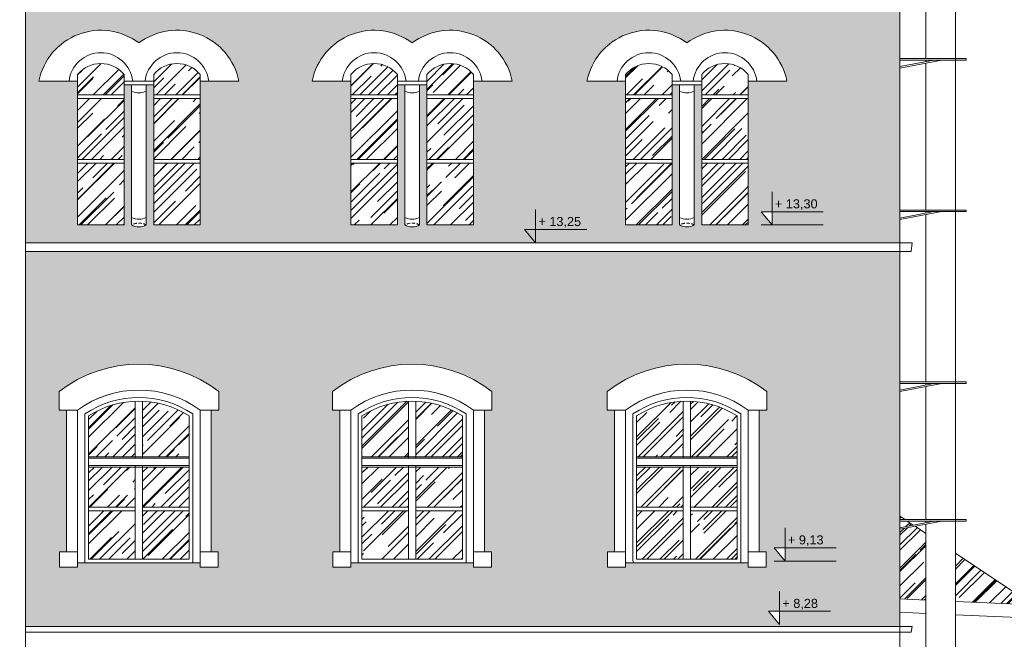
# Model space of a CAD drawing. Header units: millimetres. Extents: x -5254 to 173417, y -28809 to -6400.
# Tile 198 of 256: x 130595 to 131928, y -11824 to -10985. Entities that reach past the tile are written whole.
import ezdxf

# ---------------------------------------------------------------- set-up
doc = ezdxf.new("R2010")
doc.units = ezdxf.units.MM
doc.linetypes.add('HIDDEN', pattern=[9.525, 6.35, -3.175])
for name, color, linetype, lineweight in [('mre_cegła', 7, 'Continuous', 5), ('mre_cienka', 7, 'Continuous', 15), ('mre_cienkie', 7, 'Continuous', 9), ('mre_drewno', 7, 'Continuous', 9), ('mre_koty', 7, 'Continuous', 13), ('mre_szyby', 7, 'Continuous', 13), ('mre_ściany', 7, 'Continuous', 20)]:
    doc.layers.add(name, color=color, linetype=linetype, lineweight=lineweight)
doc.styles.add('TABELKA', font='arial.ttf')
pattern_1 = [(45, (103332.984, -13352.699), (21.552615, 57.47364), [381, -50.8, 127, -25.4]), (45, (103347.89, -13319.83), (-41.847994, 5.92697), [76.2, -8.382, 152.4, -19.05]), (45, (103326.698, -13328.452), (81.36112, 105.428207), [203.2, -35.56, 101.6, -25.4])]

# ---------------------------------------------------------------- blocks, each defined once
blk = doc.blocks.new('KOTA')
at = {"color": 0}
for p, q in [((0, 0), (0, 50)), ((-16.6, 20), (76.8, 20)), ((-16.6, 20), (0, 0))]:
    blk.add_line(p, q, dxfattribs=at)
at = {"color": 0, "style": 'TABELKA', "flags": 4}
blk.add_attdef('POZIOM', (1.4, 25), '', height=13.7, rotation=360, dxfattribs=at)

msp = doc.modelspace()

# ---------------------------------------------------------------- hatches: boundary and pattern name
at = {"layer": 'mre_cegła'}
h = msp.add_hatch(dxfattribs=at)
h.set_pattern_fill('AR-BRSTD', color=256, scale=0.11)
h.set_pattern_definition([(0, (103332.984, -13352.699), (0, 7.451598), []), (90, (103332.984, -13352.699), (-11.176, 7.451598), [7.451598, -7.451598])])
h.paths.add_polyline_path([(130041.35, -11298.63), (128879.35, -11298.63), (128879.35, -11806.13), (129286.16, -11806.13), (129271.25, -11788.13), (129286.16, -11788.13), (129286.16, -11806.13), (130041.35, -11806.13)])
h.paths.add_polyline_path([(129647.94, -11488.27), (129647.94, -11513.24), (129637.94, -11513.24), (129637.94, -11705.13), (129647.44, -11705.13), (129647.44, -11726.13), (129622.94, -11726.13), (129622.94, -11720.13), (129612.85, -11720.13), (129607.85, -11720.13), (129471.85, -11720.13), (129466.94, -11720.13), (129456.94, -11720.13), (129456.94, -11726.13), (129432.44, -11726.13), (129432.44, -11705.13), (129441.94, -11705.13), (129441.94, -11513.24), (129431.94, -11513.24), (129431.94, -11488.27, -0.3438826)], flags=16)
h.paths.add_polyline_path([(129622.85, -11513.17), (129622.85, -11513.24, 0.3266594), (129456.85, -11513.24), (129456.85, -11513.31, -0.3266596)], flags=0)
h.paths.add_polyline_path([(129607.85, -11521.13), (129607.85, -11715.13), (129471.85, -11715.13), (129471.85, -11521.13, -0.2941176)], flags=0)
h.paths.add_polyline_path([(129275.94, -11488.27), (129275.94, -11513.24), (129265.94, -11513.24), (129265.94, -11705.13), (129275.44, -11705.13), (129275.44, -11726.13), (129250.94, -11726.13), (129250.94, -11720.13), (129240.85, -11720.13), (129235.85, -11720.13), (129099.85, -11720.13), (129094.94, -11720.13), (129084.94, -11720.13), (129084.94, -11726.13), (129060.44, -11726.13), (129060.44, -11705.13), (129069.94, -11705.13), (129069.94, -11513.24), (129059.94, -11513.24), (129059.94, -11488.27, -0.3438826)], flags=16)
h.paths.add_polyline_path([(129534.85, -11576.41), (129544.85, -11576.41), (129544.85, -11578.41), (129534.85, -11578.41)], flags=0)
h.paths.add_polyline_path([(129250.85, -11513.24, 0.3266594), (129084.85, -11513.24), (129084.85, -11513.31, -0.3266596), (129250.85, -11513.17)], flags=0)
h.paths.add_polyline_path([(129235.85, -11521.13), (129235.85, -11715.13), (129099.85, -11715.13), (129099.85, -11521.13, -0.2941176)], flags=0)
h.paths.add_polyline_path([(129544.85, -11588.41), (129544.85, -11590.41), (129534.85, -11590.41), (129534.85, -11588.41)], flags=0)
h.paths.add_polyline_path([(129172.85, -11576.41), (129172.85, -11578.41), (129162.85, -11578.41), (129162.85, -11576.41)], flags=0)
h.paths.add_polyline_path([(129172.85, -11588.41), (129172.85, -11590.41), (129162.85, -11590.41), (129162.85, -11588.41)], flags=0)
h.paths.add_polyline_path([(129293.72, -11720.13), (129278.81, -11702.13), (129293.72, -11702.13)], flags=16)
h.paths.add_polyline_path([(129801.94, -11488.27, -0.3438826), (130017.94, -11488.27), (130017.94, -11513.24), (130007.94, -11513.24), (130007.94, -11705.13), (130017.44, -11705.13), (130017.44, -11726.13), (129992.94, -11726.13), (129992.94, -11720.13), (129982.85, -11720.13), (129977.85, -11720.13), (129841.85, -11720.13), (129836.94, -11720.13), (129826.94, -11720.13), (129826.94, -11726.13), (129802.44, -11726.13), (129802.44, -11705.13), (129811.94, -11705.13), (129811.94, -11513.24), (129801.94, -11513.24)], flags=16)
h.paths.add_polyline_path([(129992.85, -11513.17), (129992.85, -11513.24, 0.3266594), (129826.85, -11513.24), (129826.85, -11513.31, -0.3266596)], flags=0)
h.paths.add_polyline_path([(129841.85, -11521.13, -0.2941176), (129977.85, -11521.13), (129977.85, -11715.13), (129841.85, -11715.13)], flags=0)
h.paths.add_polyline_path([(129914.85, -11576.41), (129914.85, -11578.41), (129904.85, -11578.41), (129904.85, -11576.41)], flags=0)
h.paths.add_polyline_path([(129914.85, -11588.41), (129914.85, -11590.41), (129904.85, -11590.41), (129904.85, -11588.41)], flags=0)
h.paths.add_polyline_path([(131786.85, -11298.63), (130602.85, -11298.63), (130602.85, -11806.13), (131786.85, -11806.13)])
h.paths.add_polyline_path([(130864.44, -11488.27), (130864.44, -11513.24), (130854.44, -11513.24), (130854.44, -11705.13), (130863.94, -11705.13), (130863.94, -11726.13), (130839.44, -11726.13), (130839.44, -11720.13), (130829.35, -11720.13), (130824.35, -11720.13), (130688.35, -11720.13), (130683.44, -11720.13), (130673.44, -11720.13), (130673.44, -11726.13), (130648.94, -11726.13), (130648.94, -11705.13), (130658.44, -11705.13), (130658.44, -11513.24), (130648.44, -11513.24), (130648.44, -11488.27, -0.3438826)], flags=16)
h.paths.add_polyline_path([(130839.35, -11513.17), (130839.35, -11513.24, 0.3266594), (130673.35, -11513.24), (130673.35, -11513.31, -0.3266596)], flags=0)
h.paths.add_polyline_path([(130824.35, -11521.13), (130824.35, -11715.13), (130688.35, -11715.13), (130688.35, -11521.13, -0.2941176)], flags=0)
h.paths.add_polyline_path([(130751.35, -11576.41), (130761.35, -11576.41), (130761.35, -11578.41), (130751.35, -11578.41)], flags=0)
h.paths.add_polyline_path([(130761.35, -11588.41), (130761.35, -11590.41), (130751.35, -11590.41), (130751.35, -11588.41)], flags=0)
h.paths.add_polyline_path([(131018.44, -11488.27, -0.3438826), (131234.44, -11488.27), (131234.44, -11513.24), (131224.44, -11513.24), (131224.44, -11705.13), (131233.94, -11705.13), (131233.94, -11726.13), (131209.44, -11726.13), (131209.44, -11720.13), (131199.35, -11720.13), (131194.35, -11720.13), (131058.35, -11720.13), (131053.44, -11720.13), (131043.44, -11720.13), (131043.44, -11726.13), (131018.94, -11726.13), (131018.94, -11705.13), (131028.44, -11705.13), (131028.44, -11513.24), (131018.44, -11513.24)], flags=16)
h.paths.add_polyline_path([(131209.35, -11513.17), (131209.35, -11513.24, 0.3266594), (131043.35, -11513.24), (131043.35, -11513.31, -0.3266596)], flags=0)
h.paths.add_polyline_path([(131058.35, -11521.13, -0.2941176), (131194.35, -11521.13), (131194.35, -11715.13), (131058.35, -11715.13)], flags=0)
h.paths.add_polyline_path([(131131.35, -11576.41), (131131.35, -11578.41), (131121.35, -11578.41), (131121.35, -11576.41)], flags=0)
h.paths.add_polyline_path([(131131.35, -11588.41), (131131.35, -11590.41), (131121.35, -11590.41), (131121.35, -11588.41)], flags=0)
h.paths.add_polyline_path([(131390.44, -11488.27, -0.3438826), (131606.44, -11488.27), (131606.44, -11513.24), (131596.44, -11513.24), (131596.44, -11705.13), (131605.94, -11705.13), (131605.94, -11726.13), (131581.44, -11726.13), (131581.44, -11720.13), (131571.35, -11720.13), (131566.35, -11720.13), (131430.35, -11720.13), (131425.44, -11720.13), (131415.44, -11720.13), (131415.44, -11726.13), (131390.94, -11726.13), (131390.94, -11705.13), (131400.44, -11705.13), (131400.44, -11513.24), (131390.44, -11513.24)], flags=16)
h.paths.add_polyline_path([(131581.35, -11513.17), (131581.35, -11513.24, 0.3266594), (131415.35, -11513.24), (131415.35, -11513.31, -0.3266596)], flags=0)
h.paths.add_polyline_path([(131430.35, -11521.13, -0.2941176), (131566.35, -11521.13), (131566.35, -11715.13), (131430.35, -11715.13)], flags=0)
h.paths.add_polyline_path([(131503.35, -11576.41), (131503.35, -11578.41), (131493.35, -11578.41), (131493.35, -11576.41)], flags=0)
h.paths.add_polyline_path([(131503.35, -11588.41), (131503.35, -11590.41), (131493.35, -11590.41), (131493.35, -11588.41)], flags=0)
h.paths.add_polyline_path([(131616.52, -11699.63), (131631.43, -11699.63), (131631.43, -11717.63)], flags=16)
h.paths.add_polyline_path([(131608.96, -11785.63), (131623.87, -11785.63), (131623.87, -11803.63)], flags=16)
h.paths.add_polyline_path([(131786.85, -10817.96), (130602.85, -10817.96), (130602.85, -11286.63), (131786.85, -11286.63)])
h.paths.add_polyline_path([(130891.85, -11067.86), (130839.44, -11067.86), (130839.44, -11262.7), (130776.44, -11262.7), (130776.44, -11072.86), (130766.44, -11072.86), (130766.44, -11262.7, -0.2566287), (130746.44, -11262.7), (130746.44, -11072.86), (130736.44, -11072.86), (130736.44, -11262.7), (130673.44, -11262.7), (130673.44, -11067.86), (130621.02, -11067.86, -0.552546), (130756.44, -11016.3, -0.552546)], flags=16)
h.paths.add_polyline_path([(131126.44, -11016.3, -0.552546), (131261.85, -11067.86), (131209.44, -11067.86), (131209.44, -11262.7), (131146.44, -11262.7), (131146.44, -11072.86), (131136.44, -11072.86), (131136.44, -11262.7, -0.2566287), (131116.44, -11262.7), (131116.44, -11072.86), (131106.44, -11072.86), (131106.44, -11262.7), (131043.44, -11262.7), (131043.44, -11067.86), (130991.02, -11067.86, -0.552546)], flags=16)
h.paths.add_polyline_path([(131498.44, -11016.3, -0.552546), (131633.85, -11067.86), (131581.44, -11067.86), (131581.44, -11262.7), (131518.44, -11262.7), (131518.44, -11072.86), (131508.44, -11072.86), (131508.44, -11262.7, -0.2566287), (131488.44, -11262.7), (131488.44, -11072.86), (131478.44, -11072.86), (131478.44, -11262.7), (131415.44, -11262.7), (131415.44, -11067.86), (131363.02, -11067.86, -0.552546)], flags=16)
h.paths.add_polyline_path([(131598.89, -11244.7), (131613.8, -11244.7), (131613.8, -11262.7)], flags=16)
h.paths.add_polyline_path([(130041.35, -10817.96), (128879.35, -10817.96), (128879.35, -11286.63), (130041.35, -11286.63), (130041.35, -11067.86), (129992.94, -11067.86), (129992.94, -11262.7), (129929.94, -11262.7), (129929.94, -11072.86), (129919.94, -11072.86), (129919.94, -11262.7, -0.2566287), (129899.94, -11262.7), (129899.94, -11072.86), (129889.94, -11072.86), (129889.94, -11262.7), (129826.94, -11262.7), (129826.94, -11067.86), (129774.52, -11067.86, -0.552546), (129909.94, -11016.3, -0.4987512), (130041.35, -11054.02)])
h.paths.add_polyline_path([(129675.35, -11067.86), (129622.94, -11067.86), (129622.94, -11262.7), (129559.94, -11262.7), (129559.94, -11072.86), (129549.94, -11072.86), (129549.94, -11262.7, -0.2566287), (129529.94, -11262.7), (129529.94, -11072.86), (129519.94, -11072.86), (129519.94, -11262.7), (129456.94, -11262.7), (129456.94, -11067.86), (129404.52, -11067.86, -0.552546), (129539.94, -11016.3, -0.552546)], flags=16)
h.paths.add_polyline_path([(129303.35, -11067.86), (129250.94, -11067.86), (129250.94, -11262.7), (129187.94, -11262.7), (129187.94, -11072.86), (129177.94, -11072.86), (129177.94, -11262.7, -0.2566287), (129157.94, -11262.7), (129157.94, -11072.86), (129147.94, -11072.86), (129147.94, -11262.7), (129084.94, -11262.7), (129084.94, -11067.86), (129032.52, -11067.86, -0.552546), (129167.94, -11016.3, -0.552546)], flags=16)
h.paths.add_polyline_path([(129283.3, -11244.7), (129283.3, -11262.7), (129268.39, -11244.7)], flags=16)
h.paths.add_polyline_path([(131293.65, -11270.26), (131358.87, -11270.26), (131358.87, -11248.08), (131293.65, -11248.08)], flags=24)
h.paths.add_polyline_path([(131613.84, -11246.33), (131679.06, -11246.33), (131679.06, -11224.15), (131613.84, -11224.15)], flags=24)
h.paths.add_polyline_path([(128963.15, -11270.26), (129028.37, -11270.26), (129028.37, -11248.08), (128963.15, -11248.08)], flags=24)
h.paths.add_polyline_path([(129283.34, -11246.33), (129348.56, -11246.33), (129348.56, -11224.15), (129283.34, -11224.15)], flags=24)
at = {"layer": 'mre_szyby'}
h = msp.add_hatch(dxfattribs=at)
h.set_pattern_fill('AR-RROOF', color=256, angle=45)
h.set_pattern_definition(pattern_1)
h.paths.add_polyline_path([(129147.94, -11059.06, 0.4761905), (129084.94, -11059.06), (129084.94, -11086.58), (129147.94, -11086.58)])
h.paths.add_polyline_path([(129147.94, -11091.58), (129084.94, -11091.58), (129084.94, -11173.87), (129147.94, -11173.87)])
h.paths.add_polyline_path([(129147.94, -11178.87), (129084.94, -11178.87), (129084.94, -11262.7), (129147.94, -11262.7)])
h.paths.add_polyline_path([(129250.94, -11178.87), (129187.94, -11178.87), (129187.94, -11262.7), (129250.94, -11262.7)])
h.paths.add_polyline_path([(129250.94, -11091.58), (129187.94, -11091.58), (129187.94, -11173.87), (129250.94, -11173.87)])
h.paths.add_polyline_path([(129250.94, -11059.06, 0.4761905), (129187.94, -11059.06), (129187.94, -11086.58), (129250.94, -11086.58)])
h.paths.add_polyline_path([(129519.94, -11059.06, 0.4761905), (129456.94, -11059.06), (129456.94, -11086.58), (129519.94, -11086.58)])
h.paths.add_polyline_path([(129519.94, -11091.58), (129456.94, -11091.58), (129456.94, -11173.87), (129519.94, -11173.87)])
h.paths.add_polyline_path([(129519.94, -11178.87), (129456.94, -11178.87), (129456.94, -11262.7), (129519.94, -11262.7)])
h.paths.add_polyline_path([(129622.94, -11178.87), (129559.94, -11178.87), (129559.94, -11262.7), (129622.94, -11262.7)])
h.paths.add_polyline_path([(129622.94, -11091.58), (129559.94, -11091.58), (129559.94, -11173.87), (129622.94, -11173.87)])
h.paths.add_polyline_path([(129559.94, -11059.06), (129559.94, -11086.58), (129622.94, -11086.58), (129622.94, -11059.06, 0.4761905)])
h.paths.add_polyline_path([(129992.94, -11059.06, 0.4761905), (129929.94, -11059.06), (129929.94, -11086.58), (129992.94, -11086.58)])
h.paths.add_polyline_path([(129889.94, -11059.06, 0.4761905), (129826.94, -11059.06), (129826.94, -11086.58), (129889.94, -11086.58)])
h.paths.add_polyline_path([(129889.94, -11091.58), (129826.94, -11091.58), (129826.94, -11173.87), (129889.94, -11173.87)])
h.paths.add_polyline_path([(129992.94, -11091.58), (129929.94, -11091.58), (129929.94, -11173.87), (129992.94, -11173.87)])
h.paths.add_polyline_path([(129889.94, -11178.87), (129826.94, -11178.87), (129826.94, -11262.7), (129889.94, -11262.7)])
h.paths.add_polyline_path([(129992.94, -11178.87), (129929.94, -11178.87), (129929.94, -11262.7), (129992.94, -11262.7)])
h.paths.add_polyline_path([(129235.85, -11521.13, 0.1338619), (129172.85, -11501.23), (129172.85, -11576.41), (129235.85, -11576.41)])
h.paths.add_polyline_path([(129162.85, -11501.23, 0.1338619), (129099.85, -11521.13), (129099.85, -11576.41), (129162.85, -11576.41)])
h.paths.add_polyline_path([(129162.85, -11590.41), (129099.85, -11590.41), (129099.85, -11644.69), (129162.85, -11644.69)])
h.paths.add_polyline_path([(129162.85, -11663.71), (129162.85, -11649.69), (129099.85, -11649.69), (129099.85, -11715.13), (129162.85, -11715.13)])
h.paths.add_polyline_path([(129235.85, -11649.69), (129172.85, -11649.69), (129172.85, -11663.71), (129172.85, -11715.13), (129235.85, -11715.13)])
h.paths.add_polyline_path([(129235.85, -11590.41), (129172.85, -11590.41), (129172.85, -11644.69), (129235.85, -11644.69)])
h.paths.add_polyline_path([(129607.85, -11521.13, 0.1338619), (129544.85, -11501.23), (129544.85, -11576.41), (129607.85, -11576.41)])
h.paths.add_polyline_path([(129534.85, -11501.23, 0.1338619), (129471.85, -11521.13), (129471.85, -11576.41), (129534.85, -11576.41)])
h.paths.add_polyline_path([(129534.85, -11590.41), (129471.85, -11590.41), (129471.85, -11644.69), (129534.85, -11644.69)])
h.paths.add_polyline_path([(129607.85, -11590.41), (129544.85, -11590.41), (129544.85, -11644.69), (129607.85, -11644.69)])
h.paths.add_polyline_path([(129534.85, -11663.71), (129534.85, -11649.69), (129471.85, -11649.69), (129471.85, -11715.13), (129534.85, -11715.13)])
h.paths.add_polyline_path([(129607.85, -11649.69), (129544.85, -11649.69), (129544.85, -11663.71), (129544.85, -11715.13), (129607.85, -11715.13)])
h.paths.add_polyline_path([(129904.85, -11501.23, 0.1338619), (129841.85, -11521.13), (129841.85, -11576.41), (129904.85, -11576.41)])
h.paths.add_polyline_path([(129977.85, -11521.13, 0.1338619), (129914.85, -11501.23), (129914.85, -11576.41), (129977.85, -11576.41)])
h.paths.add_polyline_path([(129904.85, -11590.41), (129841.85, -11590.41), (129841.85, -11644.69), (129904.85, -11644.69)])
h.paths.add_polyline_path([(129977.85, -11590.41), (129914.85, -11590.41), (129914.85, -11644.69), (129977.85, -11644.69)])
h.paths.add_polyline_path([(129904.85, -11663.71), (129904.85, -11649.69), (129841.85, -11649.69), (129841.85, -11715.13), (129904.85, -11715.13)])
h.paths.add_polyline_path([(129977.85, -11649.69), (129914.85, -11649.69), (129914.85, -11663.71), (129914.85, -11715.13), (129977.85, -11715.13)])
h.paths.add_polyline_path([(129162.85, -11919.23, 0.1338619), (129099.85, -11939.13), (129099.85, -11994.41), (129162.85, -11994.41)])
h.paths.add_polyline_path([(129235.85, -11939.13, 0.1338619), (129172.85, -11919.23), (129172.85, -11994.41), (129235.85, -11994.41)])
h.paths.add_polyline_path([(129162.85, -12008.41), (129099.85, -12008.41), (129099.85, -12062.69), (129162.85, -12062.69)])
h.paths.add_polyline_path([(129235.85, -12008.41), (129172.85, -12008.41), (129172.85, -12062.69), (129235.85, -12062.69)])
h.paths.add_polyline_path([(129162.85, -12081.71), (129162.85, -12067.69), (129099.85, -12067.69), (129099.85, -12133.13), (129162.85, -12133.13)])
h.paths.add_polyline_path([(129235.85, -12067.69), (129172.85, -12067.69), (129172.85, -12081.71), (129172.85, -12133.13), (129235.85, -12133.13)])
h.paths.add_polyline_path([(129534.85, -11919.23, 0.1338619), (129471.85, -11939.13), (129471.85, -11994.41), (129534.85, -11994.41)])
h.paths.add_polyline_path([(129607.85, -11939.13, 0.1338619), (129544.85, -11919.23), (129544.85, -11994.41), (129607.85, -11994.41)])
h.paths.add_polyline_path([(129534.85, -12008.41), (129471.85, -12008.41), (129471.85, -12062.69), (129534.85, -12062.69)])
h.paths.add_polyline_path([(129607.85, -12008.41), (129544.85, -12008.41), (129544.85, -12062.69), (129607.85, -12062.69)])
h.paths.add_polyline_path([(129534.85, -12081.71), (129534.85, -12067.69), (129471.85, -12067.69), (129471.85, -12133.13), (129534.85, -12133.13)])
h.paths.add_polyline_path([(129607.85, -12067.69), (129544.85, -12067.69), (129544.85, -12081.71), (129544.85, -12133.13), (129607.85, -12133.13)])
h.paths.add_polyline_path([(129904.85, -11919.23, 0.1338619), (129841.85, -11939.13), (129841.85, -11994.41), (129904.85, -11994.41)])
h.paths.add_polyline_path([(129977.85, -11939.13, 0.1338619), (129914.85, -11919.23), (129914.85, -11994.41), (129977.85, -11994.41)])
h.paths.add_polyline_path([(129904.85, -12008.41), (129841.85, -12008.41), (129841.85, -12062.69), (129904.85, -12062.69)])
h.paths.add_polyline_path([(129977.85, -12008.41), (129914.85, -12008.41), (129914.85, -12062.69), (129977.85, -12062.69)])
h.paths.add_polyline_path([(129904.85, -12081.71), (129904.85, -12067.69), (129841.85, -12067.69), (129841.85, -12133.13), (129904.85, -12133.13)])
h.paths.add_polyline_path([(129977.85, -12067.69), (129914.85, -12067.69), (129914.85, -12081.71), (129914.85, -12133.13), (129977.85, -12133.13)])
h.paths.add_polyline_path([(129162.85, -12338.26, 0.1539387), (129109.85, -12358.13), (129109.85, -12413.41), (129162.85, -12413.41)])
h.paths.add_polyline_path([(129225.85, -12358.13, 0.1539387), (129172.85, -12338.26), (129172.85, -12413.41), (129225.85, -12413.41)])
h.paths.add_polyline_path([(129162.85, -12427.41), (129109.85, -12427.41), (129109.85, -12481.69), (129162.85, -12481.69)])
h.paths.add_polyline_path([(129225.85, -12427.41), (129172.85, -12427.41), (129172.85, -12481.69), (129225.85, -12481.69)])
h.paths.add_polyline_path([(129162.85, -12500.71), (129162.85, -12486.69), (129109.85, -12486.69), (129109.85, -12552.13), (129162.85, -12552.13)])
h.paths.add_polyline_path([(129225.85, -12486.69), (129172.85, -12486.69), (129172.85, -12500.71), (129172.85, -12552.13), (129225.85, -12552.13)])
h.paths.add_polyline_path([(129534.85, -12338.26, 0.1539387), (129481.85, -12358.13), (129481.85, -12413.41), (129534.85, -12413.41)])
h.paths.add_polyline_path([(129597.85, -12358.13, 0.1539387), (129544.85, -12338.26), (129544.85, -12413.41), (129597.85, -12413.41)])
h.paths.add_polyline_path([(129534.85, -12427.41), (129481.85, -12427.41), (129481.85, -12481.69), (129534.85, -12481.69)])
h.paths.add_polyline_path([(129597.85, -12427.41), (129544.85, -12427.41), (129544.85, -12481.69), (129597.85, -12481.69)])
h.paths.add_polyline_path([(129534.85, -12500.71), (129534.85, -12486.69), (129481.85, -12486.69), (129481.85, -12552.13), (129534.85, -12552.13)])
h.paths.add_polyline_path([(129597.85, -12486.69), (129544.85, -12486.69), (129544.85, -12500.71), (129544.85, -12552.13), (129597.85, -12552.13)])
h.paths.add_polyline_path([(129904.85, -12338.26, 0.1539387), (129851.85, -12358.13), (129851.85, -12413.41), (129904.85, -12413.41)])
h.paths.add_polyline_path([(129967.85, -12358.13, 0.1539387), (129914.85, -12338.26), (129914.85, -12413.41), (129967.85, -12413.41)])
h.paths.add_polyline_path([(129904.85, -12427.41), (129851.85, -12427.41), (129851.85, -12481.69), (129904.85, -12481.69)])
h.paths.add_polyline_path([(129967.85, -12427.41), (129914.85, -12427.41), (129914.85, -12481.69), (129967.85, -12481.69)])
h.paths.add_polyline_path([(129904.85, -12500.71), (129904.85, -12486.69), (129851.85, -12486.69), (129851.85, -12552.13), (129904.85, -12552.13)])
h.paths.add_polyline_path([(129967.85, -12486.69), (129914.85, -12486.69), (129914.85, -12500.71), (129914.85, -12552.13), (129967.85, -12552.13)])
h.paths.add_polyline_path([(130814.35, -12486.69), (130761.35, -12486.69), (130761.35, -12500.71), (130761.35, -12552.13), (130814.35, -12552.13)])
h.paths.add_polyline_path([(130751.35, -12500.71), (130751.35, -12486.69), (130698.35, -12486.69), (130698.35, -12552.13), (130751.35, -12552.13)])
h.paths.add_polyline_path([(130751.35, -12427.41), (130698.35, -12427.41), (130698.35, -12481.69), (130751.35, -12481.69)])
h.paths.add_polyline_path([(130814.35, -12427.41), (130761.35, -12427.41), (130761.35, -12481.69), (130814.35, -12481.69)])
h.paths.add_polyline_path([(130814.35, -12358.13, 0.1539387), (130761.35, -12338.26), (130761.35, -12413.41), (130814.35, -12413.41)])
h.paths.add_polyline_path([(130751.35, -12338.26, 0.1539387), (130698.35, -12358.13), (130698.35, -12413.41), (130751.35, -12413.41)])
h = msp.add_hatch(dxfattribs=at)
h.set_pattern_fill('AR-RROOF', color=256, angle=45)
h.set_pattern_definition(pattern_1)
h.paths.add_polyline_path([(131184.35, -12358.13, 0.1539387), (131131.35, -12338.26), (131131.35, -12413.41), (131184.35, -12413.41)])
h.paths.add_polyline_path([(131121.35, -12338.26, 0.1539387), (131068.35, -12358.13), (131068.35, -12413.41), (131121.35, -12413.41)])
h.paths.add_polyline_path([(131121.35, -12427.41), (131068.35, -12427.41), (131068.35, -12481.69), (131121.35, -12481.69)])
h.paths.add_polyline_path([(131121.35, -12500.71), (131121.35, -12486.69), (131068.35, -12486.69), (131068.35, -12552.13), (131121.35, -12552.13)])
h.paths.add_polyline_path([(131184.35, -12486.69), (131131.35, -12486.69), (131131.35, -12500.71), (131131.35, -12552.13), (131184.35, -12552.13)])
h.paths.add_polyline_path([(131184.35, -12427.41), (131131.35, -12427.41), (131131.35, -12481.69), (131184.35, -12481.69)])
h.paths.add_polyline_path([(131493.35, -12338.26, 0.1539387), (131440.35, -12358.13), (131440.35, -12413.41), (131493.35, -12413.41)])
h.paths.add_polyline_path([(131556.35, -12358.13, 0.1539387), (131503.35, -12338.26), (131503.35, -12413.41), (131556.35, -12413.41)])
h.paths.add_polyline_path([(131493.35, -12427.41), (131440.35, -12427.41), (131440.35, -12481.69), (131493.35, -12481.69)])
h.paths.add_polyline_path([(131556.35, -12427.41), (131503.35, -12427.41), (131503.35, -12481.69), (131556.35, -12481.69)])
h.paths.add_polyline_path([(131493.35, -12500.71), (131493.35, -12486.69), (131440.35, -12486.69), (131440.35, -12552.13), (131493.35, -12552.13)])
h.paths.add_polyline_path([(131556.35, -12486.69), (131503.35, -12486.69), (131503.35, -12500.71), (131503.35, -12552.13), (131556.35, -12552.13)])
h.paths.add_polyline_path([(131493.35, -11919.23, 0.1338619), (131430.35, -11939.13), (131430.35, -11994.41), (131493.35, -11994.41)])
h.paths.add_polyline_path([(131566.35, -11939.13, 0.1338619), (131503.35, -11919.23), (131503.35, -11994.41), (131566.35, -11994.41)])
h.paths.add_polyline_path([(131493.35, -12008.41), (131430.35, -12008.41), (131430.35, -12062.69), (131493.35, -12062.69)])
h.paths.add_polyline_path([(131566.35, -12008.41), (131503.35, -12008.41), (131503.35, -12062.69), (131566.35, -12062.69)])
h.paths.add_polyline_path([(131493.35, -12081.71), (131493.35, -12067.69), (131430.35, -12067.69), (131430.35, -12133.13), (131493.35, -12133.13)])
h.paths.add_polyline_path([(131566.35, -12067.69), (131503.35, -12067.69), (131503.35, -12081.71), (131503.35, -12133.13), (131566.35, -12133.13)])
h.paths.add_polyline_path([(131121.35, -11919.23, 0.1338619), (131058.35, -11939.13), (131058.35, -11994.41), (131121.35, -11994.41)])
h.paths.add_polyline_path([(131194.35, -11939.13, 0.1338619), (131131.35, -11919.23), (131131.35, -11994.41), (131194.35, -11994.41)])
h.paths.add_polyline_path([(131121.35, -12008.41), (131058.35, -12008.41), (131058.35, -12062.69), (131121.35, -12062.69)])
h.paths.add_polyline_path([(131194.35, -12008.41), (131131.35, -12008.41), (131131.35, -12062.69), (131194.35, -12062.69)])
h.paths.add_polyline_path([(131121.35, -12081.71), (131121.35, -12067.69), (131058.35, -12067.69), (131058.35, -12133.13), (131121.35, -12133.13)])
h.paths.add_polyline_path([(131194.35, -12067.69), (131131.35, -12067.69), (131131.35, -12081.71), (131131.35, -12133.13), (131194.35, -12133.13)])
h.paths.add_polyline_path([(130751.35, -12081.71), (130751.35, -12067.69), (130688.35, -12067.69), (130688.35, -12133.13), (130751.35, -12133.13)])
h.paths.add_polyline_path([(130824.35, -12067.69), (130761.35, -12067.69), (130761.35, -12081.71), (130761.35, -12133.13), (130824.35, -12133.13)])
h.paths.add_polyline_path([(130824.35, -12008.41), (130761.35, -12008.41), (130761.35, -12062.69), (130824.35, -12062.69)])
h.paths.add_polyline_path([(130751.35, -12008.41), (130688.35, -12008.41), (130688.35, -12062.69), (130751.35, -12062.69)])
h.paths.add_polyline_path([(130751.35, -11919.23, 0.1338619), (130688.35, -11939.13), (130688.35, -11994.41), (130751.35, -11994.41)])
h.paths.add_polyline_path([(130824.35, -11939.13, 0.1338619), (130761.35, -11919.23), (130761.35, -11994.41), (130824.35, -11994.41)])
h.paths.add_polyline_path([(130751.35, -11501.23, 0.1338619), (130688.35, -11521.13), (130688.35, -11576.41), (130751.35, -11576.41)])
h.paths.add_polyline_path([(130824.35, -11521.13, 0.1338619), (130761.35, -11501.23), (130761.35, -11576.41), (130824.35, -11576.41)])
h.paths.add_polyline_path([(130824.35, -11590.41), (130761.35, -11590.41), (130761.35, -11644.69), (130824.35, -11644.69)])
h.paths.add_polyline_path([(130751.35, -11590.41), (130688.35, -11590.41), (130688.35, -11644.69), (130751.35, -11644.69)])
h.paths.add_polyline_path([(130751.35, -11663.71), (130751.35, -11649.69), (130688.35, -11649.69), (130688.35, -11715.13), (130751.35, -11715.13)])
h.paths.add_polyline_path([(130824.35, -11649.69), (130761.35, -11649.69), (130761.35, -11663.71), (130761.35, -11715.13), (130824.35, -11715.13)])
h.paths.add_polyline_path([(131121.35, -11663.71), (131121.35, -11649.69), (131058.35, -11649.69), (131058.35, -11715.13), (131121.35, -11715.13)])
h.paths.add_polyline_path([(131194.35, -11649.69), (131131.35, -11649.69), (131131.35, -11663.71), (131131.35, -11715.13), (131194.35, -11715.13)])
h.paths.add_polyline_path([(131194.35, -11590.41), (131131.35, -11590.41), (131131.35, -11644.69), (131194.35, -11644.69)])
h.paths.add_polyline_path([(131121.35, -11590.41), (131058.35, -11590.41), (131058.35, -11644.69), (131121.35, -11644.69)])
h.paths.add_polyline_path([(131121.35, -11501.23, 0.1338619), (131058.35, -11521.13), (131058.35, -11576.41), (131121.35, -11576.41)])
h.paths.add_polyline_path([(131194.35, -11521.13, 0.1338619), (131131.35, -11501.23), (131131.35, -11576.41), (131194.35, -11576.41)])
h.paths.add_polyline_path([(131493.35, -11501.23, 0.1338619), (131430.35, -11521.13), (131430.35, -11576.41), (131493.35, -11576.41)])
h.paths.add_polyline_path([(131566.35, -11521.13, 0.1338619), (131503.35, -11501.23), (131503.35, -11576.41), (131566.35, -11576.41)])
h.paths.add_polyline_path([(131493.35, -11590.41), (131430.35, -11590.41), (131430.35, -11644.69), (131493.35, -11644.69)])
h.paths.add_polyline_path([(131566.35, -11590.41), (131503.35, -11590.41), (131503.35, -11644.69), (131566.35, -11644.69)])
h.paths.add_polyline_path([(131493.35, -11663.71), (131493.35, -11649.69), (131430.35, -11649.69), (131430.35, -11715.13), (131493.35, -11715.13)])
h.paths.add_polyline_path([(131566.35, -11649.69), (131503.35, -11649.69), (131503.35, -11663.71), (131503.35, -11715.13), (131566.35, -11715.13)])
h.paths.add_polyline_path([(131581.44, -11178.87), (131518.44, -11178.87), (131518.44, -11262.7), (131581.44, -11262.7)])
h.paths.add_polyline_path([(131478.44, -11178.87), (131415.44, -11178.87), (131415.44, -11262.7), (131478.44, -11262.7)])
h.paths.add_polyline_path([(131478.44, -11091.58), (131415.44, -11091.58), (131415.44, -11173.87), (131478.44, -11173.87)])
h.paths.add_polyline_path([(131581.44, -11091.58), (131518.44, -11091.58), (131518.44, -11173.87), (131581.44, -11173.87)])
h.paths.add_polyline_path([(131581.44, -11059.06, 0.4761905), (131518.44, -11059.06), (131518.44, -11086.58), (131581.44, -11086.58)])
h.paths.add_polyline_path([(131478.44, -11059.06, 0.4761905), (131415.44, -11059.06), (131415.44, -11086.58), (131478.44, -11086.58)])
h.paths.add_polyline_path([(131209.44, -11059.06, 0.4761905), (131146.44, -11059.06), (131146.44, -11086.58), (131209.44, -11086.58)])
h.paths.add_polyline_path([(131106.44, -11059.06, 0.4761905), (131043.44, -11059.06), (131043.44, -11086.58), (131106.44, -11086.58)])
h.paths.add_polyline_path([(131106.44, -11091.58), (131043.44, -11091.58), (131043.44, -11173.87), (131106.44, -11173.87)])
h.paths.add_polyline_path([(131209.44, -11091.58), (131146.44, -11091.58), (131146.44, -11173.87), (131209.44, -11173.87)])
h.paths.add_polyline_path([(131106.44, -11178.87), (131043.44, -11178.87), (131043.44, -11262.7), (131106.44, -11262.7)])
h.paths.add_polyline_path([(131209.44, -11178.87), (131146.44, -11178.87), (131146.44, -11262.7), (131209.44, -11262.7)])
h.paths.add_polyline_path([(130736.44, -11059.06, 0.4761905), (130673.44, -11059.06), (130673.44, -11086.58), (130736.44, -11086.58)])
h.paths.add_polyline_path([(130839.44, -11059.06, 0.4761905), (130776.44, -11059.06), (130776.44, -11086.58), (130839.44, -11086.58)])
h.paths.add_polyline_path([(130736.44, -11091.58), (130673.44, -11091.58), (130673.44, -11173.87), (130736.44, -11173.87)])
h.paths.add_polyline_path([(130839.44, -11091.58), (130776.44, -11091.58), (130776.44, -11173.87), (130839.44, -11173.87)])
h.paths.add_polyline_path([(130736.44, -11178.87), (130673.44, -11178.87), (130673.44, -11262.7), (130736.44, -11262.7)])
h.paths.add_polyline_path([(130839.44, -11178.87), (130776.44, -11178.87), (130776.44, -11262.7), (130839.44, -11262.7)])
h = msp.add_hatch(dxfattribs=at)
h.set_pattern_fill('AR-RROOF', color=256, angle=45)
h.set_pattern_definition(pattern_1)
h.paths.add_polyline_path([(131821.85, -11680.34), (131807.25, -11670.61), (131786.85, -11674.54), (131786.85, -11768.87), (131821.85, -11770.45)])
h.paths.add_polyline_path([(131861.85, -11707), (131861.85, -11772.26), (131966.85, -11777)])
h.paths.add_polyline_path([(131796.79, -11663.63), (131786.85, -11663.63), (131786.85, -11672.5), (131804.88, -11669.03)])
h.paths.add_polyline_path([(131786.85, -11657), (131786.85, -11661.63), (131793.79, -11661.63)])

# ---------------------------------------------------------------- linework, layer by layer
at = {"layer": 'mre_cienka'}
for points in [[(130602.85, -12620.39), (130602.85, -10817.96)], [(131861.85, -12280.13), (131861.85, -10838.02)], [(131821.85, -11037.37), (131821.85, -10874.19)], [(131861.85, -11037.37), (131786.85, -11037.37)], [(131861.85, -11037.37), (131876.52, -11037.37)], [(131876.52, -11039.37), (131876.52, -11037.37)], [(131861.85, -11039.37), (131786.85, -11039.37)], [(131832.87, -11039.37), (131786.85, -11048.23)], [(131843.44, -11039.37), (131786.85, -11050.27)], [(131821.85, -11041.49), (131821.85, -11039.37)], [(131821.85, -11242.45), (131821.85, -11043.53)], [(131861.85, -11039.37), (131876.52, -11039.37)], [(131861.85, -11242.45), (131786.85, -11242.45)], [(131861.85, -11244.45), (131786.85, -11244.45)], [(131843.44, -11244.45), (131786.85, -11255.36)], [(131832.77, -11244.47), (131786.85, -11253.32)], [(131821.85, -11246.58), (131821.85, -11244.45)], [(131821.85, -11475.24), (131821.85, -11248.61)], [(131861.85, -11242.45), (131876.52, -11242.45)], [(131861.85, -11244.45), (131876.52, -11244.45)], [(131876.52, -11244.45), (131876.52, -11242.45)], [(131861.85, -11475.24), (131786.85, -11475.24)], [(131861.85, -11477.24), (131786.85, -11477.24)], [(131843.44, -11477.24), (131786.85, -11488.14)], [(131832.77, -11477.26), (131786.85, -11486.11)], [(131821.85, -11479.36), (131821.85, -11477.24)], [(131861.85, -11475.24), (131876.52, -11475.24)], [(131861.85, -11477.24), (131876.52, -11477.24)], [(131876.52, -11477.24), (131876.52, -11475.24)], [(131821.85, -11661.63), (131821.85, -11481.4)], [(131861.85, -11661.63), (131786.85, -11661.63)], [(131861.85, -11663.63), (131786.85, -11663.63)], [(131843.44, -11663.63), (131786.85, -11674.54)], [(131832.77, -11663.65), (131786.85, -11672.5)], [(131821.85, -11665.76), (131821.85, -11663.63)], [(131861.85, -11661.63), (131876.52, -11661.63)], [(131861.85, -11663.63), (131876.52, -11663.63)], [(131876.52, -11663.63), (131876.52, -11661.63)], [(131821.85, -11861.99), (131821.85, -11667.79)]]:
    msp.add_lwpolyline(points, dxfattribs=at)
at = {"layer": 'mre_cienkie'}
for p, q in [((131682.91, -11262.7), (131598.89, -11262.7)), ((131700.54, -11717.63), (131616.52, -11717.63)), ((131821.85, -11770.45), (131786.85, -11768.87)), ((132361.35, -11794.83), (131861.85, -11772.26))]:
    msp.add_line(p, q, dxfattribs=at)
for points in [[(130673.44, -11067.86), (130621.02, -11067.86)], [(130736.44, -11067.86), (130776.44, -11067.86)], [(130736.44, -11072.86), (130776.44, -11072.86)], [(130746.44, -11262.7), (130746.44, -11072.86)], [(130766.44, -11262.7), (130766.44, -11072.86)], [(130839.44, -11067.86), (130891.85, -11067.86)], [(131043.44, -11067.86), (130991.02, -11067.86)], [(131106.44, -11067.86), (131146.44, -11067.86)], [(131106.44, -11072.86), (131146.44, -11072.86)], [(131116.44, -11262.7), (131116.44, -11072.86)], [(131136.44, -11262.7), (131136.44, -11072.86)], [(131209.44, -11067.86), (131261.85, -11067.86)], [(131415.44, -11067.86), (131363.02, -11067.86)], [(131478.44, -11067.86), (131518.44, -11067.86)], [(131478.44, -11072.86), (131518.44, -11072.86)], [(131488.44, -11262.7), (131488.44, -11072.86)], [(131508.44, -11262.7), (131508.44, -11072.86)], [(131581.44, -11067.86), (131633.85, -11067.86)], [(131786.85, -11286.63), (130602.85, -11286.63)], [(131786.85, -11286.63), (131803.49, -11286.63)], [(131801.85, -11298.63), (131803.49, -11286.63)], [(131786.85, -11298.63), (130602.85, -11298.63)], [(131786.85, -11298.63), (131801.85, -11298.63)], [(130648.44, -11513.24), (130648.44, -11488.27)], [(130864.44, -11513.24), (130864.44, -11488.27)], [(131018.44, -11513.24), (131018.44, -11488.27)], [(131234.44, -11513.24), (131234.44, -11488.27)], [(131390.44, -11513.24), (131390.44, -11488.27)], [(131606.44, -11513.24), (131606.44, -11488.27)], [(130673.44, -11513.24), (130648.44, -11513.24)], [(130658.44, -11705.13), (130658.44, -11513.24)], [(130673.35, -11715.13), (130673.35, -11513.24)], [(130839.35, -11715.13), (130839.35, -11513.24)], [(130839.44, -11513.24), (130864.44, -11513.24)], [(130854.44, -11705.13), (130854.44, -11513.24)], [(131043.44, -11513.24), (131018.44, -11513.24)], [(131028.44, -11705.13), (131028.44, -11513.24)], [(131043.35, -11715.13), (131043.35, -11513.24)], [(131209.35, -11715.13), (131209.35, -11513.24)], [(131209.44, -11513.24), (131234.44, -11513.24)], [(131224.44, -11705.13), (131224.44, -11513.24)], [(131415.44, -11513.24), (131390.44, -11513.24)], [(131400.44, -11705.13), (131400.44, -11513.24)], [(131415.35, -11715.13), (131415.35, -11513.24)], [(131581.35, -11715.13), (131581.35, -11513.24)], [(131581.44, -11513.24), (131606.44, -11513.24)], [(131596.44, -11705.13), (131596.44, -11513.24)], [(131786.85, -11657), (131793.79, -11661.63)], [(131796.79, -11663.63), (131804.88, -11669.03)], [(131807.25, -11670.61), (131821.85, -11680.34)], [(130673.44, -11715.63), (130673.44, -11726.13), (130648.94, -11726.13), (130648.94, -11705.13)], [(130648.94, -11705.13), (130673.44, -11705.13)], [(130683.44, -11720.13), (130673.35, -11720.13), (130673.35, -11715.13)], [(130829.35, -11720.13), (130839.35, -11720.13), (130839.35, -11715.13)], [(130839.44, -11715.63), (130839.44, -11726.13), (130863.94, -11726.13), (130863.94, -11705.13)], [(130863.94, -11705.13), (130839.44, -11705.13)], [(131043.44, -11715.63), (131043.44, -11726.13), (131018.94, -11726.13), (131018.94, -11705.13)], [(131018.94, -11705.13), (131043.44, -11705.13)], [(131053.44, -11720.13), (131043.35, -11720.13), (131043.35, -11715.13)], [(131199.35, -11720.13), (131209.35, -11720.13), (131209.35, -11715.13)], [(131209.44, -11715.63), (131209.44, -11726.13), (131233.94, -11726.13), (131233.94, -11705.13)], [(131233.94, -11705.13), (131209.44, -11705.13)], [(131415.44, -11715.63), (131415.44, -11726.13), (131390.94, -11726.13), (131390.94, -11705.13)], [(131390.94, -11705.13), (131415.44, -11705.13)], [(131425.44, -11720.13), (131415.35, -11720.13), (131415.35, -11715.13)], [(131571.35, -11720.13), (131581.35, -11720.13), (131581.35, -11715.13)], [(131581.44, -11715.63), (131581.44, -11726.13), (131605.94, -11726.13), (131605.94, -11705.13)], [(131605.94, -11705.13), (131581.44, -11705.13)], [(131861.85, -11707), (131966.85, -11777)], [(131786.85, -11806.13), (130602.85, -11806.13)], [(131786.85, -11806.13), (131803.49, -11806.13)], [(131801.85, -11814.13), (131803.49, -11806.13)], [(130602.85, -11814.13), (131786.85, -11814.13)], [(131786.85, -11814.13), (131801.85, -11814.13)]]:
    msp.add_lwpolyline(points, dxfattribs=at)
for centre, radius, start, end in [((130704.94, -11084.64), 85.57, 53.00027, 168.69094), ((130807.94, -11084.64), 85.57, 11.30906, 126.99973), ((131074.94, -11084.64), 85.57, 53.00027, 168.69094), ((131177.94, -11084.64), 85.57, 11.30906, 126.99973), ((131446.94, -11084.64), 85.57, 53.00027, 168.69094), ((131549.94, -11084.64), 85.57, 11.30906, 126.99973), ((130704.94, -11072.96), 43.45, 6.74989, 173.25011), ((130807.94, -11072.96), 43.45, 6.74989, 173.25011), ((131074.94, -11072.96), 43.45, 6.74989, 173.25011), ((131177.94, -11072.96), 43.45, 6.74989, 173.25011), ((131446.94, -11072.96), 43.45, 6.74989, 173.25011), ((131549.94, -11072.96), 43.45, 6.74989, 173.25011), ((130756.44, -11063.14), 20.77, 241.21372, 298.78628), ((131126.44, -11063.14), 20.77, 241.21372, 298.78628), ((131498.44, -11063.14), 20.77, 241.21372, 298.78628), ((130756.44, -11234.21), 20.77, 241.21372, 298.78628), ((130756.44, -11244.5), 20.77, 241.21372, 298.78628), ((131126.44, -11234.21), 20.77, 241.21372, 298.78628), ((131126.44, -11244.5), 20.77, 241.21372, 298.78628), ((131498.44, -11234.21), 20.77, 241.21372, 298.78628), ((131498.44, -11244.5), 20.77, 241.21372, 298.78628), ((130756.44, -11626.73), 175.6, 52.0456, 127.9544), ((131126.44, -11626.73), 175.6, 52.0456, 127.9544), ((131498.44, -11626.73), 175.6, 52.0456, 127.9544), ((130756.35, -11626.73), 140.6, 53.81977, 126.18023), ((130756.44, -11626.73), 140.6, 53.81977, 126.18023), ((131126.35, -11626.73), 140.6, 53.81977, 126.18023), ((131126.44, -11626.73), 140.6, 53.81977, 126.18023), ((131498.35, -11626.73), 140.6, 53.81977, 126.18023), ((131498.44, -11626.73), 140.6, 53.81977, 126.18023)]:
    msp.add_arc(centre, radius, start, end, dxfattribs=at)
at = {"layer": 'mre_cienkie', "linetype": 'HIDDEN', "ltscale": 0.7}
for centre in [(130756.44, -11280.9), (131126.44, -11280.9), (131498.44, -11280.9)]:
    msp.add_arc(centre, 20.77, 61.21372, 118.78628, dxfattribs=at)
at = {"layer": 'mre_drewno'}
for points in [[(130673.44, -11262.7), (130673.44, -11059.06)], [(130736.44, -11262.7), (130736.44, -11059.06)], [(130776.44, -11262.7), (130776.44, -11059.06)], [(130839.44, -11262.7), (130839.44, -11059.06)], [(131043.44, -11262.7), (131043.44, -11059.06)], [(131106.44, -11262.7), (131106.44, -11059.06)], [(131146.44, -11262.7), (131146.44, -11059.06)], [(131209.44, -11262.7), (131209.44, -11059.06)], [(131415.44, -11262.7), (131415.44, -11059.06)], [(131478.44, -11262.7), (131478.44, -11059.06)], [(131518.44, -11262.7), (131518.44, -11059.06)], [(131581.44, -11262.7), (131581.44, -11059.06)], [(130673.44, -11086.58), (130736.44, -11086.58)], [(130673.44, -11091.58), (130736.44, -11091.58)], [(130776.44, -11086.58), (130839.44, -11086.58)], [(130776.44, -11091.58), (130839.44, -11091.58)], [(131043.44, -11086.58), (131106.44, -11086.58)], [(131043.44, -11091.58), (131106.44, -11091.58)], [(131146.44, -11086.58), (131209.44, -11086.58)], [(131146.44, -11091.58), (131209.44, -11091.58)], [(131415.44, -11086.58), (131478.44, -11086.58)], [(131415.44, -11091.58), (131478.44, -11091.58)], [(131518.44, -11086.58), (131581.44, -11086.58)], [(131518.44, -11091.58), (131581.44, -11091.58)], [(130673.44, -11173.87), (130736.44, -11173.87)], [(130673.44, -11178.87), (130736.44, -11178.87)], [(130776.44, -11173.87), (130839.44, -11173.87)], [(130776.44, -11178.87), (130839.44, -11178.87)], [(131043.44, -11173.87), (131106.44, -11173.87)], [(131043.44, -11178.87), (131106.44, -11178.87)], [(131146.44, -11173.87), (131209.44, -11173.87)], [(131146.44, -11178.87), (131209.44, -11178.87)], [(131415.44, -11173.87), (131478.44, -11173.87)], [(131415.44, -11178.87), (131478.44, -11178.87)], [(131518.44, -11173.87), (131581.44, -11173.87)], [(131518.44, -11178.87), (131581.44, -11178.87)], [(130673.44, -11262.7), (130736.44, -11262.7)], [(130776.44, -11262.7), (130839.44, -11262.7)], [(131043.44, -11262.7), (131106.44, -11262.7)], [(131146.44, -11262.7), (131209.44, -11262.7)], [(131415.44, -11262.7), (131478.44, -11262.7)], [(131518.44, -11262.7), (131581.44, -11262.7)], [(130751.35, -11578.41), (130751.35, -11501.23)], [(130761.35, -11578.41), (130761.35, -11501.23)], [(131121.35, -11578.41), (131121.35, -11501.23)], [(131131.35, -11578.41), (131131.35, -11501.23)], [(131493.35, -11578.41), (131493.35, -11501.23)], [(131503.35, -11578.41), (131503.35, -11501.23)], [(130683.35, -11521.13), (130683.35, -11518.43)], [(130683.35, -11715.13), (130683.35, -11521.13)], [(130688.35, -11715.13), (130688.35, -11521.13)], [(130824.35, -11715.13), (130824.35, -11521.13)], [(130829.35, -11521.13), (130829.35, -11518.43)], [(130829.35, -11715.13), (130829.35, -11521.13)], [(131053.35, -11521.13), (131053.35, -11518.43)], [(131053.35, -11715.13), (131053.35, -11521.13)], [(131058.35, -11715.13), (131058.35, -11521.13)], [(131194.35, -11715.13), (131194.35, -11521.13)], [(131199.35, -11521.13), (131199.35, -11518.43)], [(131199.35, -11715.13), (131199.35, -11521.13)], [(131425.35, -11521.13), (131425.35, -11518.43)], [(131425.35, -11715.13), (131425.35, -11521.13)], [(131430.35, -11715.13), (131430.35, -11521.13)], [(131566.35, -11715.13), (131566.35, -11521.13)], [(131571.35, -11521.13), (131571.35, -11518.43)], [(131571.35, -11715.13), (131571.35, -11521.13)], [(130824.35, -11576.41), (130688.35, -11576.41)], [(130824.35, -11578.41), (130688.35, -11578.41)], [(131194.35, -11576.41), (131058.35, -11576.41)], [(131194.35, -11578.41), (131058.35, -11578.41)], [(131566.35, -11576.41), (131430.35, -11576.41)], [(131566.35, -11578.41), (131430.35, -11578.41)], [(130824.35, -11588.41), (130688.35, -11588.41)], [(130824.35, -11590.41), (130688.35, -11590.41)], [(130751.35, -11663.71), (130751.35, -11588.41)], [(130761.35, -11663.71), (130761.35, -11588.41)], [(131194.35, -11588.41), (131058.35, -11588.41)], [(131194.35, -11590.41), (131058.35, -11590.41)], [(131121.35, -11663.71), (131121.35, -11588.41)], [(131131.35, -11663.71), (131131.35, -11588.41)], [(131566.35, -11588.41), (131430.35, -11588.41)], [(131566.35, -11590.41), (131430.35, -11590.41)], [(131493.35, -11663.71), (131493.35, -11588.41)], [(131503.35, -11663.71), (131503.35, -11588.41)], [(130751.35, -11644.69), (130688.35, -11644.69)], [(130751.35, -11649.69), (130688.35, -11649.69)], [(130824.35, -11644.69), (130761.35, -11644.69)], [(130824.35, -11649.69), (130761.35, -11649.69)], [(131121.35, -11644.69), (131058.35, -11644.69)], [(131121.35, -11649.69), (131058.35, -11649.69)], [(131194.35, -11644.69), (131131.35, -11644.69)], [(131194.35, -11649.69), (131131.35, -11649.69)], [(131493.35, -11644.69), (131430.35, -11644.69)], [(131493.35, -11649.69), (131430.35, -11649.69)], [(131566.35, -11644.69), (131503.35, -11644.69)], [(131566.35, -11649.69), (131503.35, -11649.69)], [(130751.35, -11715.13), (130751.35, -11663.71)], [(130761.35, -11715.13), (130761.35, -11663.71)], [(131121.35, -11715.13), (131121.35, -11663.71)], [(131131.35, -11715.13), (131131.35, -11663.71)], [(131493.35, -11715.13), (131493.35, -11663.71)], [(131503.35, -11715.13), (131503.35, -11663.71)], [(130688.35, -11720.13), (130683.44, -11720.13), (130683.35, -11715.13)], [(130824.35, -11715.13), (130688.35, -11715.13)], [(130824.35, -11720.13), (130829.35, -11720.13), (130829.35, -11715.13)], [(131058.35, -11720.13), (131053.44, -11720.13), (131053.35, -11715.13)], [(131194.35, -11715.13), (131058.35, -11715.13)], [(131194.35, -11720.13), (131199.35, -11720.13), (131199.35, -11715.13)], [(131430.35, -11720.13), (131425.44, -11720.13), (131425.35, -11715.13)], [(131566.35, -11715.13), (131430.35, -11715.13)], [(131566.35, -11720.13), (131571.35, -11720.13), (131571.35, -11715.13)], [(130824.35, -11720.13), (130688.35, -11720.13)], [(130822.13, -11720.13), (130690.56, -11720.13)], [(131194.35, -11720.13), (131058.35, -11720.13)], [(131192.13, -11720.13), (131060.56, -11720.13)], [(131566.35, -11720.13), (131430.35, -11720.13)], [(131564.13, -11720.13), (131432.56, -11720.13)]]:
    msp.add_lwpolyline(points, dxfattribs=at)
for centre, radius, start, end in [((130704.94, -11084.64), 40.57, 39.07331, 140.92669), ((130807.94, -11084.64), 40.57, 39.07331, 140.92669), ((131074.94, -11084.64), 40.57, 39.07331, 140.92669), ((131177.94, -11084.64), 40.57, 39.07331, 140.92669), ((131446.94, -11084.64), 40.57, 39.07331, 140.92669), ((131549.94, -11084.64), 40.57, 39.07331, 140.92669), ((130756.35, -11626.73), 130.6, 56.01619, 123.98381), ((130756.35, -11626.73), 125.6, 57.22092, 122.77908), ((131126.35, -11626.73), 130.6, 56.01619, 123.98381), ((131126.35, -11626.73), 125.6, 57.22092, 122.77908), ((131498.35, -11626.73), 130.6, 56.01619, 123.98381), ((131498.35, -11626.73), 125.6, 57.22092, 122.77908)]:
    msp.add_arc(centre, radius, start, end, dxfattribs=at)
at = {"layer": 'mre_ściany'}
for p, q in [((131786.85, -11786.89), (131821.85, -11788.47)), ((131861.85, -11790.28), (132433.35, -11816.1))]:
    msp.add_line(p, q, dxfattribs=at)
msp.add_lwpolyline([(131786.85, -12627.89), (131786.85, -10721.19)], dxfattribs=at)

# ---------------------------------------------------------------- block references
at = {"layer": 'mre_koty'}
ref = msp.add_blockref('KOTA', (131613.8, -11262.7), dxfattribs=dict(at, xscale=0.8999999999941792, yscale=0.8999999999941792, zscale=0.6))
ref.add_attrib('POZIOM', '+ 13,30', (131617.54, -11240.2), dxfattribs={"layer": '0', "height": 12.303, "style": 'TABELKA', "flags": 4})
ref = msp.add_blockref('KOTA', (131293.61, -11286.63), dxfattribs=dict(at, xscale=0.8999999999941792, yscale=0.8999999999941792, zscale=0.6))
ref.add_attrib('POZIOM', '+ 13,25', (131297.35, -11264.13), dxfattribs={"layer": '0', "height": 12.303, "style": 'TABELKA', "flags": 4})
ref = msp.add_blockref('KOTA', (131631.43, -11717.63), dxfattribs=dict(at, xscale=0.8999999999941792, yscale=0.8999999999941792, zscale=0.6))
ref.add_attrib('POZIOM', '+ 9,13', (131635.17, -11695.13), dxfattribs={"layer": '0', "height": 12.303, "style": 'TABELKA', "flags": 4})
ref = msp.add_blockref('KOTA', (131623.87, -11803.63), dxfattribs=dict(at, xscale=0.8999999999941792, yscale=0.8999999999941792, zscale=0.6))
ref.add_attrib('POZIOM', '+ 8,28', (131627.61, -11781.13), dxfattribs={"layer": '0', "height": 12.303, "style": 'TABELKA', "flags": 4})

doc.saveas('drawing.dxf')
